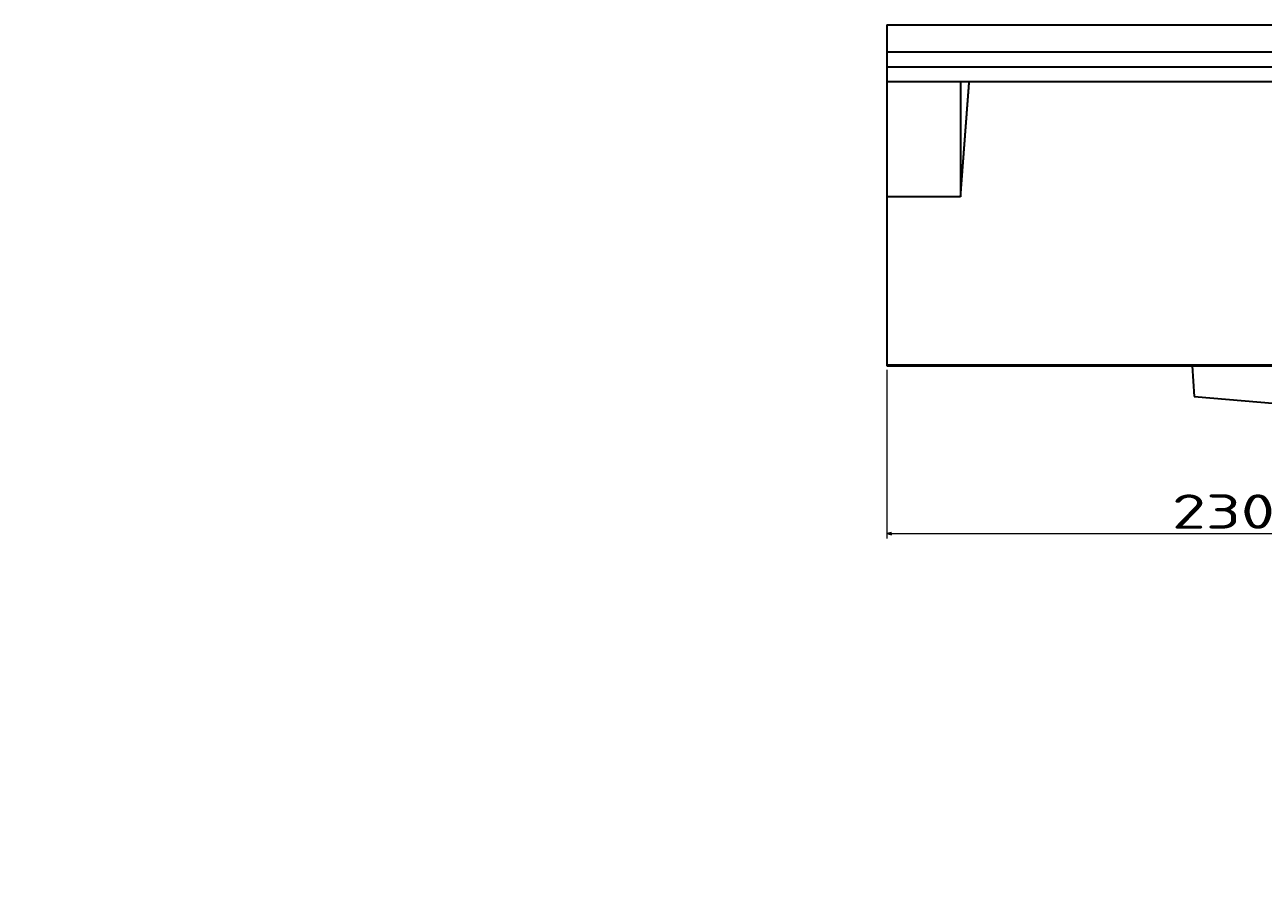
# Model space of a CAD drawing. Extents: x 4 to 1936, y -210 to 1221.
# Tile 242 of 256: x 970 to 1475, y 543 to 891. Entities that reach past the tile are written whole.
import ezdxf
from ezdxf.enums import TextEntityAlignment as Align

# ---------------------------------------------------------------- set-up
doc = ezdxf.new("R2010")
doc.units = 0
doc.layers.get('0').update_dxf_attribs({"lineweight": 13})
doc.styles.get("Standard").update_dxf_attribs({"font": 'isocp.shx'})
doc.dimstyles.get("Standard").update_dxf_attribs({"dimtxt": 2.5, "dimasz": 2.5, "dimexe": 1.25, "dimexo": 0.625, "dimtad": 1, "dimcen": 2.5, "dimadec": 0, "dimazin": 0, "dimtfac": 1, "dimtmove": 0, "dimatfit": 0, "dimfxl": 0, "dimarcsym": 0})

# ---------------------------------------------------------------- blocks, each defined once
blk = doc.blocks.new('*D')
at = {"color": 7, "lineweight": 13}
for p, q in [((170.18, 941.9), (170.18, 1064.84)), ((170.18, 1062.84), (920.49, 1062.84)), ((920.49, 941.9), (920.49, 1064.84)), ((1321.52, 923.18), (1321.52, 1061.49)), ((1841.44, 923.16), (1841.44, 1061.49)), ((1321.52, 1059.49), (1841.44, 1059.49)), ((1321.52, 989.84), (1321.52, 1028.68)), ((1321.52, 1026.68), (1360.73, 1026.68)), ((1360.73, 936.19), (1360.73, 1028.68)), ((543.33, 987.84), (18.41, 987.84)), ((20.41, 721.45), (20.41, 987.84)), ((543.33, 987.84), (93.93, 987.84)), ((95.93, 751.99), (95.93, 987.84)), ((1838.47, 926.83), (1935.71, 926.83)), ((1933.71, 867.82), (1933.71, 926.83)), ((1821.97, 867.82), (1935.71, 867.82)), ((543.33, 751.99), (93.93, 751.99)), ((1321.52, 750.28), (1321.52, 681.5)), ((498.18, 721.45), (18.41, 721.45)), ((1551.43, 719.45), (1551.43, 681.5)), ((1321.52, 683.5), (1551.43, 683.5)), ((545.33, 389.63), (545.33, 507.88)), ((545.33, 505.88), (920.33, 505.88)), ((920.33, 383.64), (920.33, 507.88)), ((922.49, 439.92), (1037.33, 439.92)), ((922.49, 439.92), (983.86, 439.92)), ((981.86, 364.88), (981.86, 439.92)), ((1035.33, 210.01), (1035.33, 439.92)), ((570.08, 364.88), (983.86, 364.88)), ((543.33, 293.57), (26.75, 293.57)), ((28.75, -22.96), (28.75, 293.57)), ((595.35, 210.01), (1037.33, 210.01)), ((322.27, 138.43), (322.27, -135.15)), ((768.4, 138.43), (768.4, -135.15)), ((543.33, -22.96), (26.75, -22.96)), ((322.27, -133.15), (768.4, -133.15))]:
    blk.add_line(p, q, dxfattribs=at)
for points in [[(172.11, 1063.36), (170.18, 1062.84), (172.11, 1062.32)], [(918.55, 1062.32), (920.49, 1062.84), (918.55, 1063.36)], [(1323.46, 1060.01), (1321.52, 1059.49), (1323.46, 1058.98)], [(1839.51, 1058.98), (1841.44, 1059.49), (1839.51, 1060.01)], [(1323.46, 1027.19), (1321.52, 1026.68), (1323.46, 1026.16)], [(1358.8, 1026.16), (1360.73, 1026.68), (1358.8, 1027.19)], [(20.93, 985.91), (20.41, 987.84), (19.9, 985.91)], [(96.45, 985.91), (95.93, 987.84), (95.42, 985.91)], [(1934.23, 924.89), (1933.71, 926.83), (1933.19, 924.89)], [(1933.19, 869.76), (1933.71, 867.82), (1934.23, 869.76)], [(95.42, 753.92), (95.93, 751.99), (96.45, 753.92)], [(19.9, 723.38), (20.41, 721.45), (20.93, 723.38)], [(1323.46, 684.02), (1321.52, 683.5), (1323.46, 682.99)], [(1549.5, 682.99), (1551.43, 683.5), (1549.5, 684.02)], [(547.27, 506.4), (545.33, 505.88), (547.27, 505.36)], [(918.4, 505.36), (920.33, 505.88), (918.4, 506.4)], [(982.37, 437.99), (981.86, 439.92), (981.34, 437.99)], [(1035.84, 437.99), (1035.33, 439.92), (1034.81, 437.99)], [(981.34, 366.81), (981.86, 364.88), (982.37, 366.81)], [(29.27, 291.64), (28.75, 293.57), (28.24, 291.64)], [(1034.81, 211.94), (1035.33, 210.01), (1035.84, 211.94)], [(28.24, -21.03), (28.75, -22.96), (29.27, -21.03)], [(324.2, -132.63), (322.27, -133.15), (324.2, -133.67)], [(766.47, -133.67), (768.4, -133.15), (766.47, -132.63)]]:
    blk.add_lwpolyline(points, dxfattribs=at)
for s, p, p2 in [('750', (524.32, 1064.84), (566.35, 1064.84)), ('520', (1560.47, 1061.49), (1602.5, 1061.49)), ('39', (1327.58, 1028.68), (1354.67, 1028.68)), ('230', (1437.74, 685.5), (1479.77, 685.5)), ('375', (711.82, 507.88), (753.85, 507.88)), ('446', (524.32, -131.15), (566.35, -131.15))]:
    blk.add_text(s, height=14, dxfattribs=at).set_placement(p, p2, align=Align.FIT)
for s, rotation, p, p2 in [('59', 90, (1931.71, 883.78), (1931.71, 910.87)), ('236', 89.9999, (93.93, 848.9), (93.93, 890.93)), ('266', 90, (18.41, 833.63), (18.41, 875.66)), ('75', 90, (979.86, 388.85), (979.86, 415.94)), ('230', 90, (1033.33, 303.95), (1033.33, 345.98)), ('317', 90, (26.75, 114.29), (26.75, 156.32))]:
    blk.add_text(s, height=14, rotation=rotation, dxfattribs=at).set_placement(p, p2, align=Align.FIT)
blk = doc.blocks.new('BLOCK24')
at = {"color": 7, "lineweight": 35}
for p, q in [((0, -35.93), (40.11, -35.93)), ((0, -35.93), (40.11, -35.93)), ((0, -59), (331.65, -59)), ((0, -59), (0, -106.01)), ((30, -59), (30, -106.01)), ((0, -106.01), (0, -174.54)), ((30, -106.01), (0, -106.01)), ((0, -175), (348.91, -175)), ((25.67, -175), (124.46, -175)), ((125.35, -187.4), (194.26, -193.43))]:
    blk.add_line(p, q, dxfattribs=at)
at = {"color": 7, "lineweight": 35, "ltscale": 0.277061}
blk.add_line((0, -35.93), (0, -47.02), dxfattribs=at)
at = {"color": 7, "lineweight": 35, "ltscale": 0.153082}
blk.add_line((0, -47.02), (0, -53.14), dxfattribs=at)
at = {"color": 7, "lineweight": 35, "ltscale": 0.14661}
blk.add_line((0, -53.14), (0, -59), dxfattribs=at)
at = {"color": 7, "lineweight": 35, "ltscale": 0.024936}
blk.add_line((33.55, -60), (33.63, -59.01), dxfattribs=at)
at = {"color": 7, "lineweight": 35, "ltscale": 0.0024}
blk.add_line((30, -106.01), (30.1, -106.01), dxfattribs=at)
at = {"color": 7, "lineweight": 35, "ltscale": 0.011406}
blk.add_line((0, -174.54), (0, -175), dxfattribs=at)
at = {"color": 7, "lineweight": 13, "ltscale": 0.001248}
blk.add_line((25.65, -175), (25.6, -175), dxfattribs=at)
at = {"color": 7, "lineweight": 13, "ltscale": 0.000930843}
blk.add_line((25.71, -175), (25.67, -175), dxfattribs=at)
at = {"color": 7, "lineweight": 13, "ltscale": 0.003542}
blk.add_line((25.67, -175), (25.82, -175), dxfattribs=at)
at = {"color": 7, "lineweight": 13, "ltscale": 0.006998}
blk.add_line((25.95, -175), (25.67, -175), dxfattribs=at)
at = {"color": 7, "lineweight": 13, "ltscale": 0.001132}
blk.add_line((25.67, -175), (25.72, -175), dxfattribs=at)
at = {"color": 7, "lineweight": 35, "ltscale": 0.310828}
blk.add_line((124.46, -175), (125.35, -187.4), dxfattribs=at)
at = {"color": 7, "lineweight": 35}
for points, knots in [([(40.11, -35.93), (88.63, -35.93), (137.16, -35.94), (176.84, -35.94), (230.32, -35.94), (283.79, -35.94), (293.2, -35.94), (301.55, -35.94), (309.9, -35.94), (310.91, -35.94), (315.04, -35.94), (319.16, -35.94), (319.89, -35.94), (321.35, -35.94), (322.81, -35.94), (323.54, -35.94), (324.63, -35.94), (325.73, -35.94), (326.1, -35.94), (327, -35.94), (327.91, -35.94), (327.56, -35.94), (328.46, -35.94), (329.38, -35.94), (329.72, -35.94), (330.45, -35.94), (331.18, -35.94), (331.54, -35.94), (331.91, -35.94), (332.27, -35.94)], [0, 0, 0, 0, 0, 0, 343.024013, 343.024013, 343.024013, 378.039941, 378.039941, 378.039941, 402.057258, 402.057258, 402.057258, 407.216688, 407.216688, 407.216688, 412.376118, 412.376118, 412.376118, 414.955846, 414.955846, 414.955846, 418.803438, 418.803438, 418.803438, 421.383223, 421.383223, 421.383223, 423.963007, 423.963007, 423.963007, 423.963007, 423.963007, 423.963007]), ([(0, -47.02), (51.23, -47.02), (102.47, -47.02), (163.3, -47.02), (219.46, -47.02), (275.63, -47.02), (289.12, -47.02), (296.27, -47.02), (303.41, -47.02), (305.63, -47.02), (310.06, -47.02), (314.49, -47.02), (316.7, -47.02), (319.41, -47.02), (322.11, -47.02), (322.61, -47.02), (323.65, -47.02), (324.69, -47.02), (324.95, -47.02), (325.75, -47.02), (326.54, -47.02), (326.79, -47.02), (327.15, -47.02), (327.51, -47.02), (327.66, -47.02), (327.9, -47.02), (328.14, -47.02), (328.26, -47.02), (328.52, -47.02), (328.78, -47.02), (328.86, -47.02), (329.13, -47.02), (329.39, -47.02), (329.51, -47.02), (329.73, -47.02), (329.84, -47.02), (330.02, -47.02), (330.5, -47.02), (330.97, -47.02), (331.32, -47.02), (331.67, -47.02), (332.03, -47.02)], [0, 0, 0, 0, 0, 0, 362.265866, 362.265866, 362.265866, 397.136939, 397.136939, 397.136939, 412.796281, 412.796281, 412.796281, 428.455623, 428.455623, 428.455623, 431.934498, 431.934498, 431.934498, 435.822469, 435.822469, 435.822469, 437.562097, 437.562097, 437.562097, 438.374498, 438.374498, 438.374498, 439.244313, 439.244313, 439.244313, 440.198869, 440.198869, 440.198869, 441.076332, 441.076332, 441.076332, 441.946752, 441.946752, 441.946752, 444.43502, 444.43502, 444.43502, 444.43502, 444.43502, 444.43502]), ([(0, -53.14), (51.15, -53.14), (102.3, -53.14), (163.38, -53.14), (219.44, -53.14), (275.51, -53.15), (289.05, -53.15), (296.18, -53.15), (303.31, -53.15), (305.52, -53.15), (309.95, -53.15), (314.38, -53.15), (316.6, -53.15), (319.47, -53.15), (322.33, -53.15), (322.99, -53.15), (323.97, -53.15), (324.96, -53.15), (325.29, -53.15), (325.94, -53.15), (326.6, -53.15), (326.92, -53.15), (327.45, -53.15), (327.97, -53.15), (328.13, -53.15), (328.39, -53.15), (328.67, -53.15), (328.73, -53.15), (328.94, -53.15), (329.16, -53.15), (329.28, -53.15), (329.44, -53.15), (329.52, -53.15), (329.53, -53.15), (329.54, -53.15), (329.55, -53.15), (329.55, -53.15), (329.55, -53.15), (329.56, -53.15), (329.57, -53.15), (329.58, -53.15), (329.6, -53.15), (329.61, -53.15), (329.65, -53.15), (329.71, -53.15), (329.76, -53.15), (330.19, -53.15), (330.63, -53.15), (331.02, -53.15), (331.41, -53.15), (331.8, -53.15)], [0, 0, 0, 0, 0, 0, 361.573926, 361.573926, 361.573926, 396.343375, 396.343375, 396.343375, 411.993354, 411.993354, 411.993354, 427.643333, 427.643333, 427.643333, 432.278025, 432.278025, 432.278025, 434.595383, 434.595383, 434.595383, 436.912741, 436.912741, 436.912741, 438.321316, 438.321316, 438.321316, 438.792946, 438.792946, 438.792946, 439.765746, 439.765746, 439.765746, 439.875989, 439.875989, 439.875989, 439.986232, 439.986232, 439.986232, 440.063463, 440.063463, 440.063463, 440.140695, 440.140695, 440.140695, 440.420567, 440.420567, 440.420567, 443.204678, 443.204678, 443.204678, 443.204678, 443.204678, 443.204678]), ([(30.1, -106.01), (30.1, -105.93), (30.1, -105.84), (30.11, -105.76), (30.12, -105.62), (30.12, -105.49), (30.13, -105.45), (30.13, -105.36), (30.14, -105.28), (30.14, -105.24), (30.14, -105.16), (30.15, -105.07), (30.15, -105.03), (30.16, -104.97), (30.16, -104.91), (30.16, -104.89), (30.17, -104.84), (30.17, -104.8), (30.17, -104.78), (30.17, -104.73), (30.18, -104.69), (30.18, -104.67), (30.18, -104.63), (30.18, -104.58), (30.19, -104.56), (30.19, -104.49), (30.2, -104.42), (30.2, -104.38), (30.21, -104.29), (30.21, -104.2), (30.22, -104.15), (30.22, -104.05), (30.23, -103.95), (30.24, -103.88), (30.24, -103.78), (30.25, -103.68), (30.26, -103.63), (30.26, -103.54), (30.27, -103.44), (30.27, -103.4), (30.28, -103.29), (30.29, -103.18), (30.29, -103.13), (30.3, -103.03), (30.31, -102.93), (30.31, -102.88), (30.32, -102.78), (30.33, -102.69), (30.33, -102.65), (30.34, -102.54), (30.35, -102.42), (30.35, -102.39), (30.36, -102.31), (30.36, -102.23), (30.36, -102.21), (30.37, -102.17), (30.37, -102.12), (30.37, -102.1), (30.38, -102.04), (30.38, -101.97), (30.38, -101.93), (30.39, -101.87), (30.39, -101.8), (30.4, -101.77), (30.4, -101.73), (30.4, -101.68), (30.4, -101.66), (30.41, -101.59), (30.41, -101.52), (30.42, -101.47), (30.42, -101.39), (30.43, -101.3), (30.43, -101.25), (30.44, -101.17), (30.45, -101.09), (30.45, -101.05), (30.46, -100.97), (30.46, -100.89), (30.46, -100.85), (30.47, -100.78), (30.47, -100.72), (30.48, -100.69), (30.48, -100.65), (30.48, -100.6), (30.49, -100.58), (30.49, -100.51), (30.5, -100.45), (30.5, -100.42), (30.5, -100.36), (30.51, -100.29), (30.51, -100.27), (30.51, -100.23), (30.51, -100.19), (30.52, -100.17), (30.52, -100.06), (30.53, -99.94), (30.54, -99.84), (30.55, -99.72), (30.56, -99.59), (30.56, -99.57), (30.56, -99.53), (30.57, -99.49), (30.57, -99.47), (30.57, -99.43), (30.57, -99.39), (30.58, -99.37), (30.58, -99.31), (30.59, -99.25), (30.59, -99.22), (30.59, -99.14), (30.6, -99.06), (30.6, -99.02), (30.61, -98.95), (30.61, -98.89), (30.61, -98.86), (30.62, -98.8), (30.62, -98.75), (30.62, -98.73), (30.63, -98.67), (30.63, -98.62), (30.63, -98.59), (30.64, -98.54), (30.64, -98.49), (30.64, -98.46), (30.65, -98.41), (30.65, -98.36), (30.65, -98.34), (30.66, -98.29), (30.66, -98.24), (30.66, -98.22), (30.67, -98.17), (30.67, -98.12), (30.67, -98.09), (30.68, -98.04), (30.68, -97.99), (30.68, -97.96), (30.69, -97.82), (30.7, -97.69), (30.71, -97.59), (30.72, -97.46), (30.73, -97.33), (30.73, -97.3), (30.74, -97.25), (30.74, -97.2), (30.74, -97.18), (30.75, -97.13), (30.75, -97.07), (30.75, -97.05), (30.76, -96.99), (30.76, -96.94), (30.76, -96.91), (30.77, -96.85), (30.77, -96.78), (30.77, -96.75), (30.78, -96.68), (30.78, -96.62), (30.79, -96.6), (30.79, -96.53), (30.8, -96.47), (30.8, -96.44), (30.8, -96.37), (30.81, -96.29), (30.81, -96.26), (30.82, -96.16), (30.83, -96.05), (30.83, -95.96), (30.84, -95.86), (30.85, -95.75), (30.85, -95.72), (30.86, -95.65), (30.86, -95.58), (30.87, -95.54), (30.87, -95.44), (30.88, -95.33), (30.89, -95.27), (30.9, -95.12), (30.91, -94.97), (30.91, -94.94), (30.92, -94.84), (30.93, -94.74), (30.93, -94.71), (30.93, -94.64), (30.94, -94.58), (30.94, -94.55), (30.95, -94.48), (30.95, -94.42), (30.95, -94.39), (30.96, -94.32), (30.96, -94.25), (30.97, -94.22), (30.97, -94.12), (30.98, -94.01), (30.99, -93.94), (31, -93.8), (31.01, -93.67), (31.01, -93.6), (31.02, -93.5), (31.03, -93.41), (31.03, -93.38), (31.03, -93.31), (31.04, -93.24), (31.04, -93.21), (31.05, -93.14), (31.05, -93.07), (31.05, -93.04), (31.06, -92.97), (31.06, -92.91), (31.07, -92.87), (31.08, -92.76), (31.08, -92.65), (31.09, -92.57), (31.1, -92.41), (31.11, -92.26), (31.12, -92.18), (31.13, -92.06), (31.14, -91.94), (31.14, -91.9), (31.15, -91.82), (31.15, -91.74), (31.16, -91.7), (31.16, -91.62), (31.17, -91.54), (31.17, -91.5), (31.18, -91.43), (31.18, -91.36), (31.18, -91.32), (31.19, -91.24), (31.2, -91.17), (31.2, -91.13), (31.21, -91.05), (31.21, -90.97), (31.21, -90.93), (31.22, -90.85), (31.23, -90.77), (31.23, -90.74), (31.23, -90.66), (31.24, -90.59), (31.24, -90.55), (31.25, -90.43), (31.26, -90.32), (31.27, -90.23), (31.28, -90.07), (31.29, -89.91), (31.3, -89.83), (31.31, -89.67), (31.32, -89.51), (31.33, -89.43), (31.34, -89.31), (31.35, -89.2), (31.35, -89.16), (31.35, -89.08), (31.36, -89), (31.36, -88.96), (31.37, -88.89), (31.37, -88.81), (31.38, -88.77), (31.38, -88.69), (31.39, -88.61), (31.39, -88.57), (31.4, -88.49), (31.41, -88.4), (31.41, -88.36), (31.42, -88.28), (31.42, -88.2), (31.42, -88.16), (31.43, -88.04), (31.44, -87.92), (31.45, -87.86), (31.46, -87.74), (31.47, -87.61), (31.47, -87.57), (31.48, -87.49), (31.48, -87.4), (31.48, -87.37), (31.49, -87.3), (31.5, -87.22), (31.5, -87.18), (31.5, -87.1), (31.51, -87.03), (31.51, -86.99), (31.52, -86.87), (31.53, -86.75), (31.54, -86.66), (31.55, -86.52), (31.56, -86.38), (31.56, -86.31), (31.57, -86.2), (31.58, -86.1), (31.58, -86.07), (31.59, -86), (31.59, -85.94), (31.59, -85.9), (31.6, -85.83), (31.61, -85.76), (31.61, -85.73), (31.61, -85.66), (31.62, -85.59), (31.62, -85.56), (31.63, -85.49), (31.63, -85.43), (31.63, -85.39), (31.64, -85.32), (31.64, -85.25), (31.65, -85.21), (31.65, -85.11), (31.66, -85.01), (31.67, -84.94), (31.68, -84.79), (31.69, -84.65), (31.69, -84.6), (31.7, -84.5), (31.71, -84.39), (31.71, -84.35), (31.72, -84.28), (31.72, -84.21), (31.72, -84.19), (31.73, -84.12), (31.73, -84.05), (31.74, -84.02), (31.75, -83.91), (31.75, -83.81), (31.76, -83.73), (31.77, -83.62), (31.78, -83.5), (31.78, -83.46), (31.79, -83.38), (31.79, -83.3), (31.79, -83.28), (31.8, -83.2), (31.81, -83.11), (31.81, -83.08), (31.81, -83.01), (31.82, -82.93), (31.82, -82.89), (31.83, -82.82), (31.83, -82.74), (31.84, -82.7), (31.84, -82.62), (31.85, -82.54), (31.85, -82.5), (31.86, -82.43), (31.86, -82.35), (31.87, -82.31), (31.87, -82.23), (31.88, -82.15), (31.88, -82.12), (31.89, -82.04), (31.89, -81.96), (31.9, -81.93), (31.9, -81.85), (31.91, -81.77), (31.91, -81.73), (31.92, -81.66), (31.92, -81.58), (31.92, -81.54), (31.93, -81.46), (31.94, -81.39), (31.94, -81.35), (31.95, -81.22), (31.96, -81.1), (31.96, -81.04), (31.97, -80.92), (31.98, -80.8), (31.98, -80.76), (31.99, -80.67), (32, -80.58), (32, -80.52), (32.01, -80.44), (32.01, -80.37), (32.02, -80.34), (32.02, -80.29), (32.02, -80.24), (32.02, -80.22), (32.03, -80.14), (32.04, -80.07), (32.04, -80.01), (32.05, -79.9), (32.06, -79.79), (32.06, -79.75), (32.07, -79.66), (32.07, -79.58), (32.07, -79.56), (32.08, -79.5), (32.08, -79.45), (32.08, -79.43), (32.09, -79.37), (32.09, -79.32), (32.09, -79.3), (32.1, -79.25), (32.1, -79.2), (32.1, -79.17), (32.11, -79.05), (32.12, -78.92), (32.13, -78.8), (32.15, -78.6), (32.16, -78.39), (32.17, -78.3), (32.18, -78.14), (32.19, -77.97), (32.2, -77.92), (32.21, -77.81), (32.21, -77.71), (32.22, -77.66), (32.22, -77.58), (32.23, -77.51), (32.23, -77.48), (32.24, -77.43), (32.24, -77.39), (32.24, -77.36), (32.25, -77.29), (32.25, -77.21), (32.26, -77.16), (32.26, -77.08), (32.27, -77), (32.27, -76.97), (32.27, -76.92), (32.28, -76.86), (32.28, -76.84), (32.28, -76.78), (32.29, -76.73), (32.29, -76.7), (32.29, -76.65), (32.3, -76.6), (32.3, -76.58), (32.3, -76.51), (32.31, -76.45), (32.31, -76.41), (32.32, -76.33), (32.32, -76.25), (32.33, -76.22), (32.33, -76.13), (32.34, -76.05), (32.34, -76), (32.35, -75.94), (32.35, -75.88), (32.35, -75.86), (32.36, -75.82), (32.36, -75.78), (32.36, -75.75), (32.37, -75.71), (32.37, -75.67), (32.37, -75.65), (32.37, -75.61), (32.38, -75.57), (32.38, -75.55), (32.38, -75.49), (32.39, -75.44), (32.39, -75.39), (32.4, -75.26), (32.41, -75.13), (32.41, -75.09), (32.42, -74.97), (32.43, -74.86), (32.43, -74.84), (32.43, -74.79), (32.44, -74.75), (32.44, -74.72), (32.44, -74.68), (32.45, -74.63), (32.45, -74.61), (32.45, -74.56), (32.46, -74.52), (32.46, -74.5), (32.46, -74.43), (32.47, -74.36), (32.47, -74.31), (32.48, -74.24), (32.48, -74.17), (32.48, -74.15), (32.49, -74.1), (32.49, -74.06), (32.49, -74.03), (32.5, -73.99), (32.5, -73.94), (32.5, -73.92), (32.5, -73.88), (32.51, -73.84), (32.51, -73.82), (32.51, -73.77), (32.52, -73.73), (32.52, -73.71), (32.52, -73.67), (32.52, -73.62), (32.52, -73.6), (32.53, -73.53), (32.54, -73.46), (32.54, -73.4), (32.55, -73.33), (32.55, -73.26), (32.55, -73.24), (32.56, -73.19), (32.56, -73.15), (32.56, -73.13), (32.56, -73.07), (32.57, -73.02), (32.57, -72.99), (32.58, -72.94), (32.58, -72.88), (32.58, -72.85), (32.59, -72.79), (32.59, -72.73), (32.59, -72.7), (32.6, -72.64), (32.6, -72.58), (32.6, -72.55), (32.61, -72.49), (32.61, -72.43), (32.62, -72.4), (32.62, -72.34), (32.62, -72.28), (32.63, -72.25), (32.64, -72.14), (32.64, -72.02), (32.65, -71.93), (32.66, -71.81), (32.67, -71.69), (32.67, -71.66), (32.68, -71.6), (32.68, -71.55), (32.68, -71.53), (32.69, -71.47), (32.69, -71.41), (32.69, -71.38), (32.7, -71.33), (32.7, -71.27), (32.7, -71.24), (32.71, -71.18), (32.71, -71.13), (32.71, -71.1), (32.72, -71.01), (32.73, -70.93), (32.73, -70.87), (32.74, -70.74), (32.75, -70.61), (32.76, -70.55), (32.76, -70.44), (32.77, -70.33), (32.77, -70.3), (32.78, -70.23), (32.78, -70.16), (32.79, -70.13), (32.79, -70.06), (32.8, -70), (32.8, -69.97), (32.8, -69.91), (32.81, -69.84), (32.81, -69.81), (32.82, -69.74), (32.82, -69.67), (32.82, -69.64), (32.83, -69.57), (32.83, -69.51), (32.84, -69.48), (32.84, -69.41), (32.85, -69.34), (32.85, -69.31), (32.85, -69.25), (32.86, -69.18), (32.86, -69.15), (32.87, -69.04), (32.88, -68.92), (32.88, -68.89), (32.89, -68.74), (32.9, -68.6), (32.91, -68.54), (32.91, -68.44), (32.92, -68.33), (32.93, -68.3), (32.93, -68.23), (32.94, -68.16), (32.94, -68.12), (32.95, -68), (32.96, -67.88), (32.96, -67.83), (32.97, -67.71), (32.98, -67.58), (32.98, -67.55), (32.99, -67.47), (32.99, -67.4), (33, -67.36), (33, -67.29), (33.01, -67.2), (33.01, -67.17), (33.02, -67.09), (33.02, -67.01), (33.03, -66.97), (33.03, -66.88), (33.04, -66.8), (33.04, -66.76), (33.05, -66.68), (33.05, -66.6), (33.06, -66.56), (33.06, -66.48), (33.07, -66.4), (33.07, -66.36), (33.08, -66.29), (33.08, -66.21), (33.09, -66.17), (33.09, -66.09), (33.1, -66.01), (33.1, -65.97), (33.11, -65.89), (33.11, -65.81), (33.12, -65.76), (33.12, -65.68), (33.13, -65.61), (33.13, -65.57), (33.14, -65.49), (33.14, -65.42), (33.15, -65.38), (33.15, -65.3), (33.16, -65.22), (33.16, -65.18), (33.17, -65.1), (33.17, -65.02), (33.18, -64.98), (33.18, -64.88), (33.19, -64.79), (33.19, -64.73), (33.2, -64.62), (33.21, -64.51), (33.22, -64.45), (33.23, -64.33), (33.23, -64.21), (33.24, -64.16), (33.25, -64.05), (33.26, -63.93), (33.26, -63.88), (33.27, -63.75), (33.28, -63.63), (33.28, -63.6), (33.29, -63.47), (33.3, -63.35), (33.3, -63.31), (33.31, -63.2), (33.32, -63.08), (33.32, -63.01), (33.33, -62.89), (33.34, -62.79), (33.35, -62.74), (33.35, -62.62), (33.36, -62.51), (33.37, -62.44), (33.38, -62.32), (33.39, -62.2), (33.39, -62.17), (33.4, -62.06), (33.41, -61.94), (33.41, -61.89), (33.42, -61.77), (33.43, -61.65), (33.43, -61.6), (33.44, -61.49), (33.45, -61.37), (33.45, -61.3), (33.46, -61.18), (33.47, -61.06), (33.48, -61.02), (33.48, -60.93), (33.49, -60.83), (33.5, -60.75), (33.51, -60.58), (33.52, -60.4), (33.53, -60.25), (33.54, -60.12), (33.55, -60)], [0, 0, 0, 0, 0, 0, 0.668187, 0.668187, 0.668187, 0.997341, 0.997341, 0.997341, 1.326495, 1.326495, 1.326495, 1.664932, 1.664932, 1.664932, 1.82963, 1.82963, 1.82963, 1.994328, 1.994328, 1.994328, 2.159002, 2.159002, 2.159002, 2.323676, 2.323676, 2.323676, 2.652946, 2.652946, 2.652946, 3.013462, 3.013462, 3.013462, 3.368506, 3.368506, 3.368506, 3.733743, 3.733743, 3.733743, 4.115084, 4.115084, 4.115084, 4.48587, 4.48587, 4.48587, 4.843709, 4.843709, 4.843709, 5.227483, 5.227483, 5.227483, 5.628029, 5.628029, 5.628029, 5.790398, 5.790398, 5.790398, 5.952767, 5.952767, 5.952767, 6.289934, 6.289934, 6.289934, 6.452309, 6.452309, 6.452309, 6.620278, 6.620278, 6.620278, 6.945009, 6.945009, 6.945009, 7.261452, 7.261452, 7.261452, 7.586324, 7.586324, 7.586324, 7.916952, 7.916952, 7.916952, 8.079407, 8.079407, 8.079407, 8.241862, 8.241862, 8.241862, 8.556693, 8.556693, 8.556693, 8.705177, 8.705177, 8.705177, 8.853662, 8.853662, 8.853662, 9.591878, 9.591878, 9.591878, 9.740386, 9.740386, 9.740386, 9.888909, 9.888909, 9.888909, 10.037432, 10.037432, 10.037432, 10.343079, 10.343079, 10.343079, 10.646935, 10.646935, 10.646935, 10.839277, 10.839277, 10.839277, 11.03909, 11.03909, 11.03909, 11.231462, 11.231462, 11.231462, 11.423833, 11.423833, 11.423833, 11.620178, 11.620178, 11.620178, 11.81264, 11.81264, 11.81264, 12.005107, 12.005107, 12.005107, 12.197575, 12.197575, 12.197575, 12.982753, 12.982753, 12.982753, 13.175158, 13.175158, 13.175158, 13.370936, 13.370936, 13.370936, 13.563324, 13.563324, 13.563324, 13.755712, 13.755712, 13.755712, 14.013703, 14.013703, 14.013703, 14.271693, 14.271693, 14.271693, 14.534633, 14.534633, 14.534633, 14.792414, 14.792414, 14.792414, 15.271831, 15.271831, 15.271831, 15.53615, 15.53615, 15.53615, 15.793736, 15.793736, 15.793736, 16.29426, 16.29426, 16.29426, 16.84232, 16.84232, 16.84232, 17.093302, 17.093302, 17.093302, 17.335685, 17.335685, 17.335685, 17.578116, 17.578116, 17.578116, 17.820547, 17.820547, 17.820547, 18.305456, 18.305456, 18.305456, 18.773241, 18.773241, 18.773241, 19.022626, 19.022626, 19.022626, 19.264981, 19.264981, 19.264981, 19.507333, 19.507333, 19.507333, 19.749686, 19.749686, 19.749686, 20.320053, 20.320053, 20.320053, 20.89042, 20.89042, 20.89042, 21.175739, 21.175739, 21.175739, 21.461058, 21.461058, 21.461058, 21.746392, 21.746392, 21.746392, 22.031725, 22.031725, 22.031725, 22.316989, 22.316989, 22.316989, 22.602254, 22.602254, 22.602254, 22.887585, 22.887585, 22.887585, 23.172915, 23.172915, 23.172915, 23.723245, 23.723245, 23.723245, 24.293673, 24.293673, 24.293673, 24.867695, 24.867695, 24.867695, 25.15471, 25.15471, 25.15471, 25.441726, 25.441726, 25.441726, 25.728784, 25.728784, 25.728784, 26.027625, 26.027625, 26.027625, 26.314701, 26.314701, 26.314701, 26.610105, 26.610105, 26.610105, 27.208104, 27.208104, 27.208104, 27.495175, 27.495175, 27.495175, 27.804064, 27.804064, 27.804064, 28.09108, 28.09108, 28.09108, 28.378096, 28.378096, 28.378096, 28.945679, 28.945679, 28.945679, 29.445314, 29.445314, 29.445314, 29.695141, 29.695141, 29.695141, 29.944968, 29.944968, 29.944968, 30.194816, 30.194816, 30.194816, 30.444664, 30.444664, 30.444664, 30.689042, 30.689042, 30.689042, 30.938869, 30.938869, 30.938869, 31.438536, 31.438536, 31.438536, 31.97219, 31.97219, 31.97219, 32.22208, 32.22208, 32.22208, 32.486461, 32.486461, 32.486461, 32.736282, 32.736282, 32.736282, 33.253588, 33.253588, 33.253588, 33.53618, 33.53618, 33.53618, 33.836605, 33.836605, 33.836605, 34.139316, 34.139316, 34.139316, 34.421847, 34.421847, 34.421847, 34.704379, 34.704379, 34.704379, 34.986899, 34.986899, 34.986899, 35.269419, 35.269419, 35.269419, 35.551932, 35.551932, 35.551932, 35.834446, 35.834446, 35.834446, 36.116964, 36.116964, 36.116964, 36.399482, 36.399482, 36.399482, 36.682025, 36.682025, 36.682025, 37.276013, 37.276013, 37.276013, 37.558552, 37.558552, 37.558552, 37.940112, 37.940112, 37.940112, 38.130894, 38.130894, 38.130894, 38.321676, 38.321676, 38.321676, 38.70315, 38.70315, 38.70315, 39.10271, 39.10271, 39.10271, 39.293417, 39.293417, 39.293417, 39.484123, 39.484123, 39.484123, 39.674826, 39.674826, 39.674826, 39.865529, 39.865529, 39.865529, 40.604417, 40.604417, 40.604417, 41.391113, 41.391113, 41.391113, 41.767346, 41.767346, 41.767346, 42.143579, 42.143579, 42.143579, 42.331789, 42.331789, 42.331789, 42.519999, 42.519999, 42.519999, 42.896419, 42.896419, 42.896419, 43.084597, 43.084597, 43.084597, 43.272776, 43.272776, 43.272776, 43.460974, 43.460974, 43.460974, 43.649172, 43.649172, 43.649172, 43.942753, 43.942753, 43.942753, 44.245404, 44.245404, 44.245404, 44.538938, 44.538938, 44.538938, 44.685708, 44.685708, 44.685708, 44.832477, 44.832477, 44.832477, 44.979233, 44.979233, 44.979233, 45.125989, 45.125989, 45.125989, 45.413469, 45.413469, 45.413469, 46.065471, 46.065471, 46.065471, 46.232947, 46.232947, 46.232947, 46.400423, 46.400423, 46.400423, 46.567905, 46.567905, 46.567905, 46.735387, 46.735387, 46.735387, 47.070323, 47.070323, 47.070323, 47.237794, 47.237794, 47.237794, 47.405264, 47.405264, 47.405264, 47.572854, 47.572854, 47.572854, 47.740445, 47.740445, 47.740445, 47.908106, 47.908106, 47.908106, 48.080693, 48.080693, 48.080693, 48.407927, 48.407927, 48.407927, 48.575551, 48.575551, 48.575551, 48.743176, 48.743176, 48.743176, 48.964492, 48.964492, 48.964492, 49.180248, 49.180248, 49.180248, 49.396005, 49.396005, 49.396005, 49.611762, 49.611762, 49.611762, 49.827524, 49.827524, 49.827524, 50.048945, 50.048945, 50.048945, 50.700047, 50.700047, 50.700047, 50.915881, 50.915881, 50.915881, 51.138389, 51.138389, 51.138389, 51.354251, 51.354251, 51.354251, 51.572264, 51.572264, 51.572264, 51.788001, 51.788001, 51.788001, 52.225333, 52.225333, 52.225333, 52.742512, 52.742512, 52.742512, 52.989705, 52.989705, 52.989705, 53.236898, 53.236898, 53.236898, 53.484158, 53.484158, 53.484158, 53.731417, 53.731417, 53.731417, 53.985151, 53.985151, 53.985151, 54.232317, 54.232317, 54.232317, 54.479399, 54.479399, 54.479399, 54.726481, 54.726481, 54.726481, 55.291312, 55.291312, 55.291312, 55.785527, 55.785527, 55.785527, 56.032635, 56.032635, 56.032635, 56.279743, 56.279743, 56.279743, 56.896189, 56.896189, 56.896189, 57.189516, 57.189516, 57.189516, 57.478092, 57.478092, 57.478092, 57.766632, 57.766632, 57.766632, 58.055172, 58.055172, 58.055172, 58.343708, 58.343708, 58.343708, 58.632244, 58.632244, 58.632244, 58.920846, 58.920846, 58.920846, 59.209448, 59.209448, 59.209448, 59.498031, 59.498031, 59.498031, 59.778517, 59.778517, 59.778517, 60.067064, 60.067064, 60.067064, 60.355612, 60.355612, 60.355612, 60.644161, 60.644161, 60.644161, 60.93803, 60.93803, 60.93803, 61.358254, 61.358254, 61.358254, 61.778477, 61.778477, 61.778477, 62.198635, 62.198635, 62.198635, 62.622592, 62.622592, 62.622592, 63.086975, 63.086975, 63.086975, 63.549746, 63.549746, 63.549746, 63.954187, 63.954187, 63.954187, 64.374431, 64.374431, 64.374431, 64.786875, 64.786875, 64.786875, 65.247408, 65.247408, 65.247408, 65.667556, 65.667556, 65.667556, 66.087704, 66.087704, 66.087704, 66.494483, 66.494483, 66.494483, 66.955461, 66.955461, 66.955461, 67.348157, 67.348157, 67.348157, 68.235471, 68.235471, 68.235471, 68.235471, 68.235471, 68.235471])]:
    blk.add_open_spline(points, degree=5, knots=knots, dxfattribs=at)
at = {"color": 7, "lineweight": 13}
blk.add_open_spline([(349.88, -174.84), (349.87, -174.84), (349.46, -174.83), (348.66, -174.83), (346.4, -174.82), (342.83, -174.81), (340.8, -174.81), (337.51, -174.8), (333.74, -174.79), (332.58, -174.79), (328, -174.78), (322.85, -174.77), (318.82, -174.76), (312.64, -174.75), (306.04, -174.74), (304.07, -174.74), (299.58, -174.73), (294.95, -174.72), (292.44, -174.72), (285.56, -174.71), (278.47, -174.7), (273.84, -174.69), (265.57, -174.68), (257.1, -174.67), (253.4, -174.67), (247.46, -174.66), (241.46, -174.65), (239.24, -174.65), (234.62, -174.64), (229.96, -174.63), (227.53, -174.63), (221.05, -174.62), (214.53, -174.61), (210.49, -174.6), (204.92, -174.59), (199.34, -174.58), (197.9, -174.58), (192.88, -174.57), (187.85, -174.56), (184.29, -174.55), (178.25, -174.55), (172.21, -174.54), (168.8, -174.54), (163.64, -174.54), (158.49, -174.54), (155.82, -174.54), (152.62, -174.54), (149.42, -174.54), (148.92, -174.54), (147.87, -174.54), (146.83, -174.54), (146.31, -174.54), (145.32, -174.54), (144.33, -174.54), (143.86, -174.54), (143.15, -174.54), (142.43, -174.54), (142.19, -174.54), (140.33, -174.55), (138.48, -174.55), (136.86, -174.55), (134.47, -174.55), (132.08, -174.55), (130.01, -174.55), (127.17, -174.55), (124.34, -174.55), (122.29, -174.55), (119.71, -174.55), (117.14, -174.55), (116.62, -174.55), (114.21, -174.55), (111.8, -174.55), (109.95, -174.55), (107.05, -174.55), (104.14, -174.55), (103.08, -174.55), (101.2, -174.55), (99.3, -174.55), (98.47, -174.55), (97.06, -174.55), (95.65, -174.55), (93.84, -174.55), (87.31, -174.55), (80.77, -174.55), (75.85, -174.55), (62.44, -174.55), (49.04, -174.55), (44.4, -174.55), (36.36, -174.55), (28.33, -174.55), (27.75, -174.55), (25.13, -174.55), (22.47, -174.55), (20.3, -174.54), (16.28, -174.54), (12.26, -174.54), (10.36, -174.54), (7.76, -174.54), (5.21, -174.54), (4.47, -174.54), (3.13, -174.54), (1.79, -174.54), (1.19, -174.54), (0.6, -174.54), (0, -174.54)], degree=5, knots=[0, 0, 0, 0, 0, 0, 37.005105, 37.005105, 37.005105, 71.900143, 71.900143, 71.900143, 86.917432, 86.917432, 86.917432, 128.275316, 128.275316, 128.275316, 146.963627, 146.963627, 146.963627, 167.668341, 167.668341, 167.668341, 203.904761, 203.904761, 203.904761, 231.906402, 231.906402, 231.906402, 248.24887, 248.24887, 248.24887, 265.909091, 265.909091, 265.909091, 295.193683, 295.193683, 295.193683, 305.630996, 305.630996, 305.630996, 330.804613, 330.804613, 330.804613, 348.365539, 348.365539, 348.365539, 367.245466, 367.245466, 367.245466, 371.027274, 371.027274, 371.027274, 374.756931, 374.756931, 374.756931, 378.15004, 378.15004, 378.15004, 379.846595, 379.846595, 379.846595, 391.288303, 391.288303, 391.288303, 396.745946, 396.745946, 396.745946, 411.362638, 411.362638, 411.362638, 415.016821, 415.016821, 415.016821, 428.448292, 428.448292, 428.448292, 436.125757, 436.125757, 436.125757, 441.987485, 441.987485, 441.987485, 446.118327, 446.118327, 446.118327, 488.265585, 488.265585, 488.265585, 541.101535, 541.101535, 541.101535, 545.170899, 545.170899, 545.170899, 559.674131, 559.674131, 559.674131, 572.498709, 572.498709, 572.498709, 577.754885, 577.754885, 577.754885, 581.986064, 581.986064, 581.986064, 581.986064, 581.986064, 581.986064], dxfattribs=at)

msp = doc.modelspace()

# ---------------------------------------------------------------- block references
at = {"lineweight": 0}
msp.add_blockref('BLOCK24', (1321.523, 926.829), dxfattribs=at)

# ---------------------------------------------------------------- dimensions: what is measured, and where the dimension line sits
at = {"color": 0, "lineweight": 0}
for base, p1, p2, angle, middle, dimtype in [((95.933, 987.844), (545.334, 751.988), (545.334, 987.844), 89.99993, (95.933, 869.916), 161), ((322.269, -133.149), (768.398, 140.432), (322.269, 140.432), 180, (545.334, -133.149), 161), ((1360.729, 1026.675), (1321.523, 987.844), (1360.729, 934.191), 359.99809, (1341.126, 1026.675), 160)]:
    dim = msp.add_linear_dim(base=base, p1=p1, p2=p2, angle=angle, dimstyle='Standard', dxfattribs=at)
    dim.commit()
    dim.dimension.update_dxf_attribs({"geometry": '*D', "text_midpoint": middle, "dimtype": dimtype})

doc.saveas('drawing.dxf')
